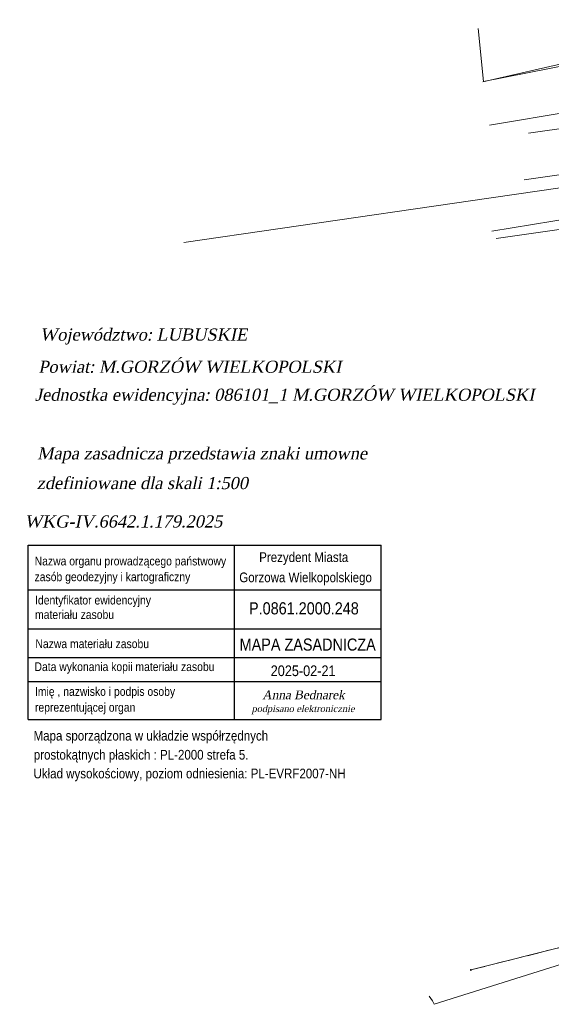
# Model space of a CAD drawing. Header units: metres. Extents: x 5515378 to 5515541, y 5844026 to 5844183.
# Tile 1 of 12: x 5515378 to 5515433, y 5844038 to 5844140. Entities that reach past the tile are written whole.
import ezdxf
from ezdxf.enums import TextEntityAlignment as Align

# ---------------------------------------------------------------- set-up
doc = ezdxf.new("R2010")
doc.units = ezdxf.units.M
doc.header["$MEASUREMENT"] = 0
for name, pattern in [('1', [0]), ('4_SUGP', [0]), ('4_SUKP', [0]), ('4_SUTP_A', [0]), ('4_SUWP', [0]), ('7', [2, 1.5, -0.5]), ('UPE', [0])]:
    doc.linetypes.add(name, pattern=pattern)
doc.layers.get('0').update_dxf_attribs({"color": 250, "linetype": 'CONTINUOUS', "lineweight": 100})
for name, color, linetype, lineweight in [('Dzialki', 7, '1', 13), ('KLAUZULA_L_0', 194, '1', 25), ('KLAUZULA_T_0 @ 1', 7, 'CONTINUOUS', 25), ('Punkty', 7, 'CONTINUOUS', 13), ('SUWP_L_0', 5, '4_SUWP', 18), ('UEEPON_L_0', 1, 'UPE', 18), ('UEEPON_L_1', 1, 'UPE', 18)]:
    doc.layers.add(name, color=color, linetype=linetype, lineweight=lineweight)
for name, color, linetype, lineweight, true_color in [('Kontury', 96, '7', 18, 0x006f00), ('SUGP_L_0', 52, '4_SUGP', 18, 0xbfbf00), ('SUKP_L_0', 36, '4_SUKP', 18, 0x803300), ('SUTP_L_0', 30, '4_SUTP_A', 18, 0xff9100)]:
    doc.layers.add(name, color=color, linetype=linetype, lineweight=lineweight, true_color=true_color)
doc.styles.add('STYLOWY', font='arial.ttf', dxfattribs={"width": 0.85})
doc.styles.add('TIMES', font='times.ttf', dxfattribs={"oblique": 12})

# ---------------------------------------------------------------- blocks, each defined once
blk = doc.blocks.new('GRO')
at = {"linetype": 'Continuous'}
blk.add_circle((0, 0), 0.045, dxfattribs=at)

msp = doc.modelspace()

# ---------------------------------------------------------------- linework, layer by layer
at = {"layer": 'Dzialki'}
msp.add_line((5515424.27, 5844041.84), (5515467.09, 5844052.58), dxfattribs=at)
at = {"layer": 'KLAUZULA_L_0', "linetype": '1'}
for p, q in [((5515378.69, 5844067.6), (5515378.69, 5844085.53)), ((5515378.69, 5844085.53), (5515415.03, 5844085.53)), ((5515378.69, 5844085.53), (5515415.03, 5844085.53)), ((5515378.69, 5844085.53), (5515415.03, 5844085.53)), ((5515378.69, 5844085.53), (5515415.03, 5844085.53)), ((5515378.69, 5844085.53), (5515415.03, 5844085.53)), ((5515378.69, 5844085.53), (5515415.03, 5844085.53)), ((5515399.92, 5844067.6), (5515399.92, 5844085.53)), ((5515415.03, 5844067.6), (5515415.03, 5844085.53)), ((5515378.69, 5844080.95), (5515415.03, 5844080.95)), ((5515378.69, 5844076.94), (5515415.03, 5844076.94)), ((5515378.69, 5844073.99), (5515415.03, 5844073.99)), ((5515378.69, 5844071.51), (5515415.03, 5844071.51)), ((5515378.69, 5844067.6), (5515415.03, 5844067.6))]:
    msp.add_line(p, q, dxfattribs=at)
at = {"layer": 'Kontury'}
msp.add_line((5515424.27, 5844041.84), (5515467.09, 5844052.58), dxfattribs=at)
at = {"layer": 'SUGP_L_0', "linetype": '4_SUGP'}
for p, q in [((5515426.36, 5844121.29), (5515433.7, 5844122.36)), ((5515404.65, 5844118.13), (5515426.36, 5844121.29)), ((5515394.7, 5844116.7), (5515404.65, 5844118.13))]:
    msp.add_line(p, q, dxfattribs=at)
at = {"layer": 'SUKP_L_0', "linetype": '4_SUKP'}
for p, q in [((5515425.58, 5844133.26), (5515458.07, 5844139.61)), ((5515425.02, 5844138.72), (5515425.58, 5844133.26)), ((5515429.76, 5844123.15), (5515445.34, 5844125.3))]:
    msp.add_line(p, q, dxfattribs=at)
at = {"layer": 'SUTP_L_0', "linetype": '4_SUTP_A'}
for p, q in [((5515452.56, 5844139.42), (5515425.52, 5844133.23)), ((5515463.37, 5844122.32), (5515426.89, 5844117.11))]:
    msp.add_line(p, q, dxfattribs=at)
at = {"layer": 'SUWP_L_0', "linetype": '4_SUWP'}
for p, q in [((5515426.18, 5844128.76), (5515435.93, 5844130.38)), ((5515459.97, 5844050.74), (5515420.51, 5844038.3)), ((5515420.33, 5844038.66), (5515419.99, 5844039.14)), ((5515420.51, 5844038.3), (5515420.33, 5844038.66))]:
    msp.add_line(p, q, dxfattribs=at)
at = {"layer": 'UEEPON_L_0', "linetype": 'UPE', "lineweight": 18}
msp.add_line((5515465.11, 5844132.97), (5515430.22, 5844127.94), dxfattribs=at)
at = {"layer": 'UEEPON_L_1', "linetype": 'UPE', "lineweight": 18}
msp.add_line((5515426.44, 5844117.85), (5515463.34, 5844123.86), dxfattribs=at)

# ---------------------------------------------------------------- block references
at = {"layer": 'Punkty'}
msp.add_blockref('GRO', (5515424.27, 5844041.84), dxfattribs=at)

# ---------------------------------------------------------------- texts
at = {"layer": 'KLAUZULA_T_0 @ 1', "style": 'TIMES', "oblique": 12}
for s, height, p in [('Województwo: LUBUSKIE', 1.25, (5515390.57, 5844106.59)), ('Powiat: M.GORZÓW WIELKOPOLSKI', 1.25, (5515395.33, 5844103.28)), ('Jednostka ewidencyjna: 086101_1 M.GORZÓW WIELKOPOLSKI', 1.25, (5515405.1, 5844100.4)), ('Mapa zasadnicza przedstawia znaki umowne', 1.25, (5515396.6, 5844094.37)), ('zdefiniowane dla skali 1:500', 1.25, (5515390.44, 5844091.31)), ('WKG-IV.6642.1.179.2025', 1.25, (5515388.5, 5844087.36)), ('Anna Bednarek', 0.9, (5515407.04, 5844069.69)), ('podpisano elektronicznie', 0.7, (5515407, 5844068.37))]:
    msp.add_text(s, height=height, dxfattribs=at).set_placement(p, align=Align.CENTER)
at = {"layer": 'KLAUZULA_T_0 @ 1', "style": 'STYLOWY', "width": 0.85}
for s, height, p in [('Prezydent Miasta', 1, (5515407.06, 5844083.81)), ('Nazwa organu prowadzącego państwowy', 0.9, (5515389.21, 5844083.46)), ('zasób geodezyjny i kartograficzny', 0.9, (5515387.36, 5844081.84)), ('Gorzowa Wielkopolskiego', 1, (5515407.25, 5844081.73)), ('Identyfikator ewidencyjny', 0.9, (5515385.36, 5844079.44)), ('materiału zasobu', 0.9, (5515383.46, 5844077.95)), ('P.0861.2000.248', 1.25, (5515407.08, 5844078.42)), ('Nazwa materiału zasobu', 0.9, (5515385.28, 5844074.95)), ('MAPA ZASADNICZA', 1.25, (5515407.47, 5844074.69)), ('Data wykonania kopii materiału zasobu', 0.9, (5515388.6, 5844072.59)), ('2025-02-21', 1.1, (5515407, 5844072.07)), ('Imię , nazwisko i podpis osoby', 0.9, (5515386.6, 5844070.04)), ('reprezentującej organ', 0.9, (5515384.55, 5844068.41)), ('Mapa sporządzona w układzie współrzędnych ', 1, (5515391.48, 5844065.44)), ('prostokątnych płaskich : PL-2000 strefa 5. ', 1, (5515390.48, 5844063.48)), ('Układ wysokościowy, poziom odniesienia: PL-EVRF2007-NH', 1, (5515395.3, 5844061.55))]:
    msp.add_text(s, height=height, dxfattribs=at).set_placement(p, align=Align.CENTER)

doc.saveas('drawing.dxf')
